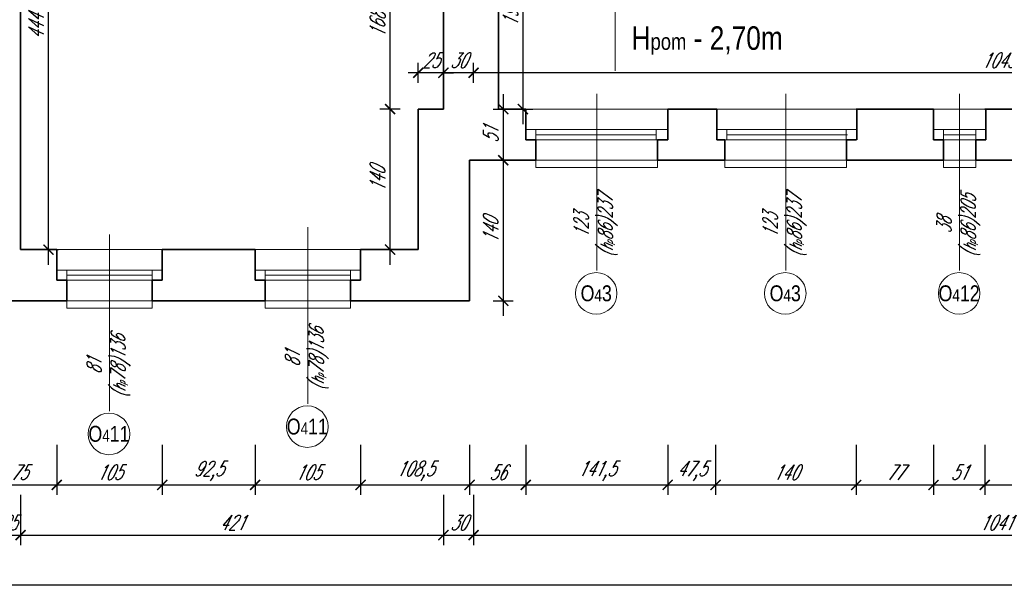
# Model space of a CAD drawing. Header units: millimetres. Extents: x 402 to 79005, y -7782 to 89952.
# Tile 73 of 256: x 25278 to 26259, y 16238 to 16811. Entities that reach past the tile are written whole.
import ezdxf

# ---------------------------------------------------------------- set-up
doc = ezdxf.new("R2010")
doc.units = ezdxf.units.MM
doc.header["$LTSCALE"] = 10
doc.linetypes.add('DASHED', pattern=[19.05, 12.7, -6.35])
doc.layers.get('0').update_dxf_attribs({"lineweight": 0})
doc.layers.get('Defpoints').update_dxf_attribs({"color": 253})
for name, color, linetype, lineweight in [('01 parter - ściany', 253, 'Continuous', 35), ('03-01_okna', 253, 'Continuous', 15), ('04-1_widok', 253, 'Continuous', 5), ('05-01_wymiary', 253, 'Continuous', 5), ('05-03_opis', 253, 'Continuous', 5)]:
    doc.layers.add(name, color=color, linetype=linetype, lineweight=lineweight)
doc.styles.add('ariel', font='ARIAL.TTF', dxfattribs={"width": 0.8})
doc.styles.add('ariel_wym', font='simplex.shx', dxfattribs={"width": 0.65, "oblique": 25})
doc.dimstyles.new('ariel 50', dxfattribs={"dimtxt": 15, "dimasz": 10, "dimexe": 10, "dimexo": 0, "dimgap": 5, "dimtad": 1, "dimdec": 1, "dimrnd": 0.5, "dimtxsty": 'ariel_wym', "dimblk": 'ARCHTICK', "dimcen": 2.5, "dimdle": 15, "dimazin": 0, "dimtfac": 1, "dimtdec": 1, "dimtix": 1, "dimtmove": 0, "dimatfit": 3, "dimldrblk": 'DOT', "dimfxl": 0, "dimarcsym": 0})
doc.dimstyles.new('ariel 50 wnętrze', dxfattribs={"dimtxt": 15, "dimasz": 10, "dimexe": 10, "dimexo": 0, "dimgap": 5, "dimtad": 1, "dimdec": 1, "dimrnd": 0.5, "dimtxsty": 'ariel_wym', "dimblk": 'ARCHTICK', "dimcen": 2.5, "dimdle": 15, "dimazin": 0, "dimtfac": 1, "dimtdec": 1, "dimtix": 1, "dimtmove": 0, "dimatfit": 3, "dimldrblk": 'DOT', "dimfxl": 0, "dimarcsym": 0})

# ---------------------------------------------------------------- blocks, each defined once
blk = doc.blocks.new('_ArchTick')
at = {"color": 0, "linetype": 'ByBlock', "const_width": 0.15}
blk.add_lwpolyline([(-0.5, -0.5), (0.5, 0.5)], dxfattribs=at)
blk = doc.blocks.new('*D3220')
at = {"layer": '05-01_wymiary', "color": 0, "lineweight": -2}
for p, q in [((25240.22, 16388), (25240.22, 16338)), ((25315.22, 16388), (25315.22, 16338)), ((25225.22, 16348), (25330.22, 16348))]:
    blk.add_line(p, q, dxfattribs=at)
at = {"layer": 'Defpoints', "color": 0, "lineweight": 0}
for p in [(25240.22, 16582.4), (25315.22, 16582.4), (25315.22, 16348)]:
    blk.add_point(p, dxfattribs=at)
at = {"layer": '05-01_wymiary', "color": 0, "lineweight": -2, "xscale": 10, "yscale": 10, "zscale": 10, "rotation": 180}
blk.add_blockref('_ArchTick', (25240.22, 16348), dxfattribs=at)
at = {"layer": '05-01_wymiary', "color": 0, "lineweight": -2, "xscale": 10, "yscale": 10, "zscale": 10}
blk.add_blockref('_ArchTick', (25315.22, 16348), dxfattribs=at)
at = {"layer": '05-01_wymiary', "color": 0, "insert": (25277.72, 16360.5), "char_height": 15, "attachment_point": 5, "style": 'ariel_wym'}
blk.add_mtext('75', dxfattribs=at)
blk = doc.blocks.new('_Dot')
at = {"color": 0, "linetype": 'ByBlock', "lineweight": -2}
blk.add_line((-0.5, 0), (-1, 0), dxfattribs=at)
at = {"color": 0, "linetype": 'ByBlock', "const_width": 0.5}
blk.add_lwpolyline([(-0.25, 0, 1), (0.25, 0, 1)], format="xyb", close=True, dxfattribs=at)
blk = doc.blocks.new('*D3221')
at = {"layer": '05-01_wymiary', "color": 0, "lineweight": -2}
for p, q in [((25315.22, 16388), (25315.22, 16338)), ((25420.22, 16388), (25420.22, 16338)), ((25300.22, 16348), (25435.22, 16348))]:
    blk.add_line(p, q, dxfattribs=at)
at = {"layer": 'Defpoints', "color": 0, "lineweight": 0}
for p in [(25315.22, 16582.4), (25420.22, 16582.4), (25420.22, 16348)]:
    blk.add_point(p, dxfattribs=at)
at = {"layer": '05-01_wymiary', "color": 0, "lineweight": -2, "xscale": 10, "yscale": 10, "zscale": 10, "rotation": 180}
blk.add_blockref('_ArchTick', (25315.22, 16348), dxfattribs=at)
at = {"layer": '05-01_wymiary', "color": 0, "lineweight": -2, "xscale": 10, "yscale": 10, "zscale": 10}
blk.add_blockref('_ArchTick', (25420.22, 16348), dxfattribs=at)
at = {"layer": '05-01_wymiary', "color": 0, "insert": (25367.72, 16360.5), "char_height": 15, "attachment_point": 5, "style": 'ariel_wym'}
blk.add_mtext('105', dxfattribs=at)
blk = doc.blocks.new('*D3222')
at = {"layer": '05-01_wymiary', "color": 0, "lineweight": -2}
for p, q in [((25420.22, 16388), (25420.22, 16338)), ((25512.72, 16388), (25512.72, 16338)), ((25405.22, 16348), (25527.72, 16348))]:
    blk.add_line(p, q, dxfattribs=at)
at = {"layer": 'Defpoints', "color": 0, "lineweight": 0}
for p in [(25420.22, 16582.4), (25512.72, 16582.4), (25512.72, 16348)]:
    blk.add_point(p, dxfattribs=at)
at = {"layer": '05-01_wymiary', "color": 0, "lineweight": -2, "xscale": 10, "yscale": 10, "zscale": 10, "rotation": 180}
blk.add_blockref('_ArchTick', (25420.22, 16348), dxfattribs=at)
at = {"layer": '05-01_wymiary', "color": 0, "lineweight": -2, "xscale": 10, "yscale": 10, "zscale": 10}
blk.add_blockref('_ArchTick', (25512.72, 16348), dxfattribs=at)
at = {"layer": '05-01_wymiary', "color": 0, "insert": (25466.47, 16361.93), "char_height": 15, "attachment_point": 5, "style": 'ariel_wym'}
blk.add_mtext('92,5', dxfattribs=at)
blk = doc.blocks.new('*D3223')
at = {"layer": '05-01_wymiary', "color": 0, "lineweight": -2}
for p, q in [((25512.72, 16388), (25512.72, 16338)), ((25617.72, 16388), (25617.72, 16338)), ((25497.72, 16348), (25632.72, 16348))]:
    blk.add_line(p, q, dxfattribs=at)
at = {"layer": 'Defpoints', "color": 0, "lineweight": 0}
for p in [(25512.72, 16582.4), (25617.72, 16582.4), (25617.72, 16348)]:
    blk.add_point(p, dxfattribs=at)
at = {"layer": '05-01_wymiary', "color": 0, "lineweight": -2, "xscale": 10, "yscale": 10, "zscale": 10, "rotation": 180}
blk.add_blockref('_ArchTick', (25512.72, 16348), dxfattribs=at)
at = {"layer": '05-01_wymiary', "color": 0, "lineweight": -2, "xscale": 10, "yscale": 10, "zscale": 10}
blk.add_blockref('_ArchTick', (25617.72, 16348), dxfattribs=at)
at = {"layer": '05-01_wymiary', "color": 0, "insert": (25565.22, 16360.5), "char_height": 15, "attachment_point": 5, "style": 'ariel_wym'}
blk.add_mtext('105', dxfattribs=at)
blk = doc.blocks.new('*D3224')
at = {"layer": '05-01_wymiary', "color": 0, "lineweight": -2}
for p, q in [((25617.72, 16388), (25617.72, 16338)), ((25726.23, 16388), (25726.23, 16338)), ((25602.72, 16348), (25741.23, 16348))]:
    blk.add_line(p, q, dxfattribs=at)
at = {"layer": 'Defpoints', "color": 0, "lineweight": 0}
for p in [(25617.72, 16582.4), (25726.23, 16531.4), (25726.23, 16348)]:
    blk.add_point(p, dxfattribs=at)
at = {"layer": '05-01_wymiary', "color": 0, "lineweight": -2, "xscale": 10, "yscale": 10, "zscale": 10, "rotation": 180}
blk.add_blockref('_ArchTick', (25617.72, 16348), dxfattribs=at)
at = {"layer": '05-01_wymiary', "color": 0, "lineweight": -2, "xscale": 10, "yscale": 10, "zscale": 10}
blk.add_blockref('_ArchTick', (25726.23, 16348), dxfattribs=at)
at = {"layer": '05-01_wymiary', "color": 0, "insert": (25671.97, 16361.93), "char_height": 15, "attachment_point": 5, "style": 'ariel_wym'}
blk.add_mtext('108,5', dxfattribs=at)
blk = doc.blocks.new('*D3225')
at = {"layer": '05-01_wymiary', "color": 0, "lineweight": -2}
for p, q in [((25726.23, 16388), (25726.23, 16338)), ((25782.23, 16388), (25782.23, 16338)), ((25711.23, 16348), (25797.23, 16348))]:
    blk.add_line(p, q, dxfattribs=at)
at = {"layer": 'Defpoints', "color": 0, "lineweight": 0}
for p in [(25782.23, 16722.4), (25726.23, 16531.4), (25782.23, 16348)]:
    blk.add_point(p, dxfattribs=at)
at = {"layer": '05-01_wymiary', "color": 0, "lineweight": -2, "xscale": 10, "yscale": 10, "zscale": 10, "rotation": 180}
blk.add_blockref('_ArchTick', (25726.23, 16348), dxfattribs=at)
at = {"layer": '05-01_wymiary', "color": 0, "lineweight": -2, "xscale": 10, "yscale": 10, "zscale": 10}
blk.add_blockref('_ArchTick', (25782.23, 16348), dxfattribs=at)
at = {"layer": '05-01_wymiary', "color": 0, "insert": (25754.23, 16360.5), "char_height": 15, "attachment_point": 5, "style": 'ariel_wym'}
blk.add_mtext('56', dxfattribs=at)
blk = doc.blocks.new('*D3226')
at = {"layer": '05-01_wymiary', "color": 0, "lineweight": -2}
for p, q in [((25782.23, 16388), (25782.23, 16338)), ((25923.53, 16388), (25923.53, 16338)), ((25767.23, 16348), (25938.53, 16348))]:
    blk.add_line(p, q, dxfattribs=at)
at = {"layer": 'Defpoints', "color": 0, "lineweight": 0}
for p in [(25782.23, 16722.4), (25923.53, 16722.4), (25923.53, 16348)]:
    blk.add_point(p, dxfattribs=at)
at = {"layer": '05-01_wymiary', "color": 0, "lineweight": -2, "xscale": 10, "yscale": 10, "zscale": 10, "rotation": 180}
blk.add_blockref('_ArchTick', (25782.23, 16348), dxfattribs=at)
at = {"layer": '05-01_wymiary', "color": 0, "lineweight": -2, "xscale": 10, "yscale": 10, "zscale": 10}
blk.add_blockref('_ArchTick', (25923.53, 16348), dxfattribs=at)
at = {"layer": '05-01_wymiary', "color": 0, "insert": (25852.88, 16361.93), "char_height": 15, "attachment_point": 5, "style": 'ariel_wym'}
blk.add_mtext('141,5', dxfattribs=at)
blk = doc.blocks.new('*D3227')
at = {"layer": '05-01_wymiary', "color": 0, "lineweight": -2}
for p, q in [((25923.53, 16388), (25923.53, 16338)), ((25971.23, 16388), (25971.23, 16338)), ((25908.53, 16348), (25986.23, 16348))]:
    blk.add_line(p, q, dxfattribs=at)
at = {"layer": 'Defpoints', "color": 0, "lineweight": 0}
for p in [(25923.53, 16722.4), (25971.23, 16722.4), (25971.23, 16348)]:
    blk.add_point(p, dxfattribs=at)
at = {"layer": '05-01_wymiary', "color": 0, "lineweight": -2, "xscale": 10, "yscale": 10, "zscale": 10, "rotation": 180}
blk.add_blockref('_ArchTick', (25923.53, 16348), dxfattribs=at)
at = {"layer": '05-01_wymiary', "color": 0, "lineweight": -2, "xscale": 10, "yscale": 10, "zscale": 10}
blk.add_blockref('_ArchTick', (25971.23, 16348), dxfattribs=at)
at = {"layer": '05-01_wymiary', "color": 0, "insert": (25947.38, 16361.93), "char_height": 15, "attachment_point": 5, "style": 'ariel_wym'}
blk.add_mtext('47,5', dxfattribs=at)
blk = doc.blocks.new('*D3228')
at = {"layer": '05-01_wymiary', "color": 0, "lineweight": -2}
for p, q in [((25971.23, 16388), (25971.23, 16338)), ((26111.23, 16388), (26111.23, 16338)), ((25956.23, 16348), (26126.23, 16348))]:
    blk.add_line(p, q, dxfattribs=at)
at = {"layer": 'Defpoints', "color": 0, "lineweight": 0}
for p in [(25971.23, 16722.4), (26111.23, 16722.4), (26111.23, 16348)]:
    blk.add_point(p, dxfattribs=at)
at = {"layer": '05-01_wymiary', "color": 0, "lineweight": -2, "xscale": 10, "yscale": 10, "zscale": 10, "rotation": 180}
blk.add_blockref('_ArchTick', (25971.23, 16348), dxfattribs=at)
at = {"layer": '05-01_wymiary', "color": 0, "lineweight": -2, "xscale": 10, "yscale": 10, "zscale": 10}
blk.add_blockref('_ArchTick', (26111.23, 16348), dxfattribs=at)
at = {"layer": '05-01_wymiary', "color": 0, "insert": (26041.23, 16360.5), "char_height": 15, "attachment_point": 5, "style": 'ariel_wym'}
blk.add_mtext('140', dxfattribs=at)
blk = doc.blocks.new('*D3229')
at = {"layer": '05-01_wymiary', "color": 0, "lineweight": -2}
for p, q in [((26111.23, 16388), (26111.23, 16338)), ((26188.23, 16388), (26188.23, 16338)), ((26096.23, 16348), (26203.23, 16348))]:
    blk.add_line(p, q, dxfattribs=at)
at = {"layer": 'Defpoints', "color": 0, "lineweight": 0}
for p in [(26111.23, 16722.4), (26188.23, 16722.4), (26188.23, 16348)]:
    blk.add_point(p, dxfattribs=at)
at = {"layer": '05-01_wymiary', "color": 0, "lineweight": -2, "xscale": 10, "yscale": 10, "zscale": 10, "rotation": 180}
blk.add_blockref('_ArchTick', (26111.23, 16348), dxfattribs=at)
at = {"layer": '05-01_wymiary', "color": 0, "lineweight": -2, "xscale": 10, "yscale": 10, "zscale": 10}
blk.add_blockref('_ArchTick', (26188.23, 16348), dxfattribs=at)
at = {"layer": '05-01_wymiary', "color": 0, "insert": (26149.73, 16360.5), "char_height": 15, "attachment_point": 5, "style": 'ariel_wym'}
blk.add_mtext('77', dxfattribs=at)
blk = doc.blocks.new('*D3230')
at = {"layer": '05-01_wymiary', "color": 0, "lineweight": -2}
for p, q in [((26188.23, 16388), (26188.23, 16338)), ((26239.23, 16388), (26239.23, 16338)), ((26173.23, 16348), (26254.23, 16348))]:
    blk.add_line(p, q, dxfattribs=at)
at = {"layer": 'Defpoints', "color": 0, "lineweight": 0}
for p in [(26188.23, 16722.4), (26239.23, 16722.4), (26239.23, 16348)]:
    blk.add_point(p, dxfattribs=at)
at = {"layer": '05-01_wymiary', "color": 0, "lineweight": -2, "xscale": 10, "yscale": 10, "zscale": 10, "rotation": 180}
blk.add_blockref('_ArchTick', (26188.23, 16348), dxfattribs=at)
at = {"layer": '05-01_wymiary', "color": 0, "lineweight": -2, "xscale": 10, "yscale": 10, "zscale": 10}
blk.add_blockref('_ArchTick', (26239.23, 16348), dxfattribs=at)
at = {"layer": '05-01_wymiary', "color": 0, "insert": (26213.73, 16360.5), "char_height": 15, "attachment_point": 5, "style": 'ariel_wym'}
blk.add_mtext('51', dxfattribs=at)
blk = doc.blocks.new('*D3231')
at = {"layer": '05-01_wymiary', "color": 0, "lineweight": -2}
for p, q in [((26239.23, 16388), (26239.23, 16338)), ((26316.23, 16388), (26316.23, 16338)), ((26224.23, 16348), (26331.23, 16348))]:
    blk.add_line(p, q, dxfattribs=at)
at = {"layer": 'Defpoints', "color": 0, "lineweight": 0}
for p in [(26239.23, 16722.4), (26316.23, 16722.4), (26316.23, 16348)]:
    blk.add_point(p, dxfattribs=at)
at = {"layer": '05-01_wymiary', "color": 0, "lineweight": -2, "xscale": 10, "yscale": 10, "zscale": 10, "rotation": 180}
blk.add_blockref('_ArchTick', (26239.23, 16348), dxfattribs=at)
at = {"layer": '05-01_wymiary', "color": 0, "lineweight": -2, "xscale": 10, "yscale": 10, "zscale": 10}
blk.add_blockref('_ArchTick', (26316.23, 16348), dxfattribs=at)
at = {"layer": '05-01_wymiary', "color": 0, "insert": (26277.73, 16360.5), "char_height": 15, "attachment_point": 5, "style": 'ariel_wym'}
blk.add_mtext('77', dxfattribs=at)
blk = doc.blocks.new('*D3249')
at = {"layer": '05-01_wymiary', "color": 0, "lineweight": -2}
for p, q in [((25254.23, 16338), (25254.23, 16288)), ((25279.23, 16338), (25279.23, 16288)), ((25254.23, 16298), (25244.23, 16298)), ((25254.23, 16298), (25279.23, 16298)), ((25279.23, 16298), (25289.23, 16298))]:
    blk.add_line(p, q, dxfattribs=at)
at = {"layer": 'Defpoints', "color": 0, "lineweight": 0}
for p in [(25254.23, 16582.4), (25279.23, 16582.4), (25279.23, 16298)]:
    blk.add_point(p, dxfattribs=at)
at = {"layer": '05-01_wymiary', "color": 0, "lineweight": -2, "xscale": 10, "yscale": 10, "zscale": 10}
blk.add_blockref('_ArchTick', (25254.23, 16298), dxfattribs=at)
at = {"layer": '05-01_wymiary', "color": 0, "lineweight": -2, "xscale": 10, "yscale": 10, "zscale": 10, "rotation": 180}
blk.add_blockref('_ArchTick', (25279.23, 16298), dxfattribs=at)
at = {"layer": '05-01_wymiary', "color": 0, "insert": (25266.73, 16310.5), "char_height": 15, "attachment_point": 5, "style": 'ariel_wym'}
blk.add_mtext('25', dxfattribs=at)
blk = doc.blocks.new('*D3250')
at = {"layer": '05-01_wymiary', "color": 0, "lineweight": -2}
for p, q in [((25279.23, 16338), (25279.23, 16288)), ((25700.23, 16338), (25700.23, 16288)), ((25264.23, 16298), (25715.23, 16298))]:
    blk.add_line(p, q, dxfattribs=at)
at = {"layer": 'Defpoints', "color": 0, "lineweight": 0}
for p in [(25700.23, 16722.4), (25279.23, 16582.4), (25700.23, 16298)]:
    blk.add_point(p, dxfattribs=at)
at = {"layer": '05-01_wymiary', "color": 0, "lineweight": -2, "xscale": 10, "yscale": 10, "zscale": 10, "rotation": 180}
blk.add_blockref('_ArchTick', (25279.23, 16298), dxfattribs=at)
at = {"layer": '05-01_wymiary', "color": 0, "lineweight": -2, "xscale": 10, "yscale": 10, "zscale": 10}
blk.add_blockref('_ArchTick', (25700.23, 16298), dxfattribs=at)
at = {"layer": '05-01_wymiary', "color": 0, "insert": (25489.73, 16310.5), "char_height": 15, "attachment_point": 5, "style": 'ariel_wym'}
blk.add_mtext('421', dxfattribs=at)
blk = doc.blocks.new('*D3251')
at = {"layer": '05-01_wymiary', "color": 0, "lineweight": -2}
for p, q in [((25700.23, 16338), (25700.23, 16288)), ((25730.23, 16338), (25730.23, 16288)), ((25685.23, 16298), (25745.23, 16298))]:
    blk.add_line(p, q, dxfattribs=at)
at = {"layer": 'Defpoints', "color": 0, "lineweight": 0}
for p in [(25700.23, 16722.4), (25730.23, 16722.4), (25730.23, 16298)]:
    blk.add_point(p, dxfattribs=at)
at = {"layer": '05-01_wymiary', "color": 0, "lineweight": -2, "xscale": 10, "yscale": 10, "zscale": 10, "rotation": 180}
blk.add_blockref('_ArchTick', (25700.23, 16298), dxfattribs=at)
at = {"layer": '05-01_wymiary', "color": 0, "lineweight": -2, "xscale": 10, "yscale": 10, "zscale": 10}
blk.add_blockref('_ArchTick', (25730.23, 16298), dxfattribs=at)
at = {"layer": '05-01_wymiary', "color": 0, "insert": (25715.23, 16310.5), "char_height": 15, "attachment_point": 5, "style": 'ariel_wym'}
blk.add_mtext('30', dxfattribs=at)
blk = doc.blocks.new('*D3252')
at = {"layer": '05-01_wymiary', "color": 0, "lineweight": -2}
for p, q in [((25730.23, 16338), (25730.23, 16288)), ((26771.23, 16338), (26771.23, 16288)), ((25715.23, 16298), (26786.23, 16298))]:
    blk.add_line(p, q, dxfattribs=at)
at = {"layer": 'Defpoints', "color": 0, "lineweight": 0}
for p in [(25730.23, 16722.4), (26771.23, 16671.4), (26771.23, 16298)]:
    blk.add_point(p, dxfattribs=at)
at = {"layer": '05-01_wymiary', "color": 0, "lineweight": -2, "xscale": 10, "yscale": 10, "zscale": 10, "rotation": 180}
blk.add_blockref('_ArchTick', (25730.23, 16298), dxfattribs=at)
at = {"layer": '05-01_wymiary', "color": 0, "lineweight": -2, "xscale": 10, "yscale": 10, "zscale": 10}
blk.add_blockref('_ArchTick', (26771.23, 16298), dxfattribs=at)
at = {"layer": '05-01_wymiary', "color": 0, "insert": (26250.73, 16310.5), "char_height": 15, "attachment_point": 5, "style": 'ariel_wym'}
blk.add_mtext('1041', dxfattribs=at)
blk = doc.blocks.new('*D3253')
at = {"layer": '05-01_wymiary', "color": 0, "lineweight": -2}
for p, q in [((22924.67, 16288), (22924.67, 16238)), ((26771.23, 16288), (26771.23, 16238)), ((26786.23, 16248), (22909.67, 16248))]:
    blk.add_line(p, q, dxfattribs=at)
at = {"layer": 'Defpoints', "color": 0, "lineweight": 0}
for p in [(22924.67, 16671.4), (26771.23, 16671.4), (22924.67, 16248)]:
    blk.add_point(p, dxfattribs=at)
at = {"layer": '05-01_wymiary', "color": 0, "lineweight": -2, "xscale": 10, "yscale": 10, "zscale": 10, "rotation": 180}
blk.add_blockref('_ArchTick', (22924.67, 16248), dxfattribs=at)
at = {"layer": '05-01_wymiary', "color": 0, "lineweight": -2, "xscale": 10, "yscale": 10, "zscale": 10}
blk.add_blockref('_ArchTick', (26771.23, 16248), dxfattribs=at)
at = {"layer": '05-01_wymiary', "color": 0, "insert": (24847.95, 16261.93), "char_height": 15, "attachment_point": 5, "style": 'ariel_wym'}
blk.add_mtext('3846,5', dxfattribs=at)
blk = doc.blocks.new('*D2840')
at = {"layer": '05-01_wymiary', "color": 0, "lineweight": -2}
for p, q in [((25730.23, 16748.6), (25730.23, 16768.6)), ((26775.23, 16748.6), (26775.23, 16768.6)), ((26790.23, 16758.6), (25715.23, 16758.6))]:
    blk.add_line(p, q, dxfattribs=at)
at = {"layer": 'Defpoints', "color": 0, "lineweight": 0}
for p in [(25730.23, 16758.6), (26775.23, 16735.4), (25730.23, 16722.4)]:
    blk.add_point(p, dxfattribs=at)
at = {"layer": '05-01_wymiary', "color": 0, "lineweight": -2, "xscale": 10, "yscale": 10, "zscale": 10, "rotation": 180}
blk.add_blockref('_ArchTick', (25730.23, 16758.6), dxfattribs=at)
at = {"layer": '05-01_wymiary', "color": 0, "lineweight": -2, "xscale": 10, "yscale": 10, "zscale": 10}
blk.add_blockref('_ArchTick', (26775.23, 16758.6), dxfattribs=at)
at = {"layer": '05-01_wymiary', "color": 0, "insert": (26252.73, 16771.1), "char_height": 15, "attachment_point": 5, "style": 'ariel_wym'}
blk.add_mtext('1045', dxfattribs=at)
blk = doc.blocks.new('*D2841')
at = {"layer": '05-01_wymiary', "color": 0, "lineweight": -2}
for p, q in [((25700.23, 16748.6), (25700.23, 16768.6)), ((25730.23, 16748.6), (25730.23, 16768.6)), ((25745.23, 16758.6), (25685.23, 16758.6))]:
    blk.add_line(p, q, dxfattribs=at)
at = {"layer": 'Defpoints', "color": 0, "lineweight": 0}
for p in [(25700.23, 16758.6), (25700.23, 16722.4), (25730.23, 16722.4)]:
    blk.add_point(p, dxfattribs=at)
at = {"layer": '05-01_wymiary', "color": 0, "lineweight": -2, "xscale": 10, "yscale": 10, "zscale": 10, "rotation": 180}
blk.add_blockref('_ArchTick', (25700.23, 16758.6), dxfattribs=at)
at = {"layer": '05-01_wymiary', "color": 0, "lineweight": -2, "xscale": 10, "yscale": 10, "zscale": 10}
blk.add_blockref('_ArchTick', (25730.23, 16758.6), dxfattribs=at)
at = {"layer": '05-01_wymiary', "color": 0, "insert": (25715.23, 16771.1), "char_height": 15, "attachment_point": 5, "style": 'ariel_wym'}
blk.add_mtext('30', dxfattribs=at)
blk = doc.blocks.new('*D2842')
at = {"layer": '05-01_wymiary', "color": 0, "lineweight": -2}
for p, q in [((25675.23, 16748.6), (25675.23, 16768.6)), ((25700.23, 16748.6), (25700.23, 16768.6)), ((25675.23, 16758.6), (25665.23, 16758.6)), ((25700.23, 16758.6), (25675.23, 16758.6)), ((25700.23, 16758.6), (25710.23, 16758.6))]:
    blk.add_line(p, q, dxfattribs=at)
at = {"layer": 'Defpoints', "color": 0, "lineweight": 0}
for p in [(25675.23, 16758.6), (25675.23, 16722.4), (25700.23, 16722.4)]:
    blk.add_point(p, dxfattribs=at)
at = {"layer": '05-01_wymiary', "color": 0, "lineweight": -2, "xscale": 10, "yscale": 10, "zscale": 10}
blk.add_blockref('_ArchTick', (25675.23, 16758.6), dxfattribs=at)
at = {"layer": '05-01_wymiary', "color": 0, "lineweight": -2, "xscale": 10, "yscale": 10, "zscale": 10, "rotation": 180}
blk.add_blockref('_ArchTick', (25700.23, 16758.6), dxfattribs=at)
at = {"layer": '05-01_wymiary', "color": 0, "insert": (25687.73, 16771.1), "char_height": 15, "attachment_point": 5, "style": 'ariel_wym'}
blk.add_mtext('25', dxfattribs=at)
blk = doc.blocks.new('*D2882')
at = {"layer": '05-01_wymiary', "color": 0, "lineweight": -2}
for p, q in [((25779.37, 16927.4), (25779.37, 16707.4)), ((25769.37, 16912.4), (25789.37, 16912.4)), ((25769.37, 16722.4), (25789.37, 16722.4))]:
    blk.add_line(p, q, dxfattribs=at)
at = {"layer": 'Defpoints', "color": 0, "lineweight": 0}
for p in [(25749.8, 16912.4), (25724.8, 16722.4), (25779.37, 16722.4)]:
    blk.add_point(p, dxfattribs=at)
at = {"layer": '05-01_wymiary', "color": 0, "lineweight": -2, "xscale": 10, "yscale": 10, "zscale": 10}
for p, rotation in [((25779.37, 16912.4), 90), ((25779.37, 16722.4), 270)]:
    blk.add_blockref('_ArchTick', p, dxfattribs=dict(at, rotation=rotation))
at = {"layer": '05-01_wymiary', "color": 0, "insert": (25766.87, 16817.4), "char_height": 15, "attachment_point": 5, "rotation": 90, "style": 'ariel_wym'}
blk.add_mtext('190', dxfattribs=at)
blk = doc.blocks.new('*D2883')
at = {"layer": '05-01_wymiary', "color": 0, "lineweight": -2}
for p, q in [((25647.08, 16567.4), (25647.08, 16737.4)), ((25657.08, 16722.4), (25637.08, 16722.4)), ((25657.08, 16582.4), (25637.08, 16582.4))]:
    blk.add_line(p, q, dxfattribs=at)
at = {"layer": 'Defpoints', "color": 0, "lineweight": 0}
for p in [(25647.08, 16722.4), (25675.23, 16722.4), (25675.23, 16582.4)]:
    blk.add_point(p, dxfattribs=at)
at = {"layer": '05-01_wymiary', "color": 0, "lineweight": -2, "xscale": 10, "yscale": 10, "zscale": 10}
for p, rotation in [((25647.08, 16722.4), 90), ((25647.08, 16582.4), 270)]:
    blk.add_blockref('_ArchTick', p, dxfattribs=dict(at, rotation=rotation))
at = {"layer": '05-01_wymiary', "color": 0, "insert": (25634.58, 16652.4), "char_height": 15, "attachment_point": 5, "rotation": 90, "style": 'ariel_wym'}
blk.add_mtext('140', dxfattribs=at)
blk = doc.blocks.new('*D2884')
at = {"layer": '05-01_wymiary', "color": 0, "lineweight": -2}
for p, q in [((25647.08, 16707.4), (25647.08, 16905.4)), ((25657.08, 16890.4), (25637.08, 16890.4)), ((25657.08, 16722.4), (25637.08, 16722.4))]:
    blk.add_line(p, q, dxfattribs=at)
at = {"layer": 'Defpoints', "color": 0, "lineweight": 0}
for p in [(25647.08, 16890.4), (25700.23, 16890.4), (25675.23, 16722.4)]:
    blk.add_point(p, dxfattribs=at)
at = {"layer": '05-01_wymiary', "color": 0, "lineweight": -2, "xscale": 10, "yscale": 10, "zscale": 10}
for p, rotation in [((25647.08, 16890.4), 90), ((25647.08, 16722.4), 270)]:
    blk.add_blockref('_ArchTick', p, dxfattribs=dict(at, rotation=rotation))
at = {"layer": '05-01_wymiary', "color": 0, "insert": (25634.58, 16806.4), "char_height": 15, "attachment_point": 5, "rotation": 90, "style": 'ariel_wym'}
blk.add_mtext('168', dxfattribs=at)
blk = doc.blocks.new('*D2902')
at = {"layer": '05-01_wymiary', "color": 0, "lineweight": -2}
for p, q in [((25306.94, 16567.4), (25306.94, 17041.4)), ((25296.94, 17026.4), (25316.94, 17026.4)), ((25296.94, 16582.4), (25316.94, 16582.4))]:
    blk.add_line(p, q, dxfattribs=at)
at = {"layer": 'Defpoints', "color": 0, "lineweight": 0}
for p in [(25279.42, 17026.4), (25306.94, 17026.4), (25279.23, 16582.4)]:
    blk.add_point(p, dxfattribs=at)
at = {"layer": '05-01_wymiary', "color": 0, "lineweight": -2, "xscale": 10, "yscale": 10, "zscale": 10}
for p, rotation in [((25306.94, 17026.4), 90), ((25306.94, 16582.4), 270)]:
    blk.add_blockref('_ArchTick', p, dxfattribs=dict(at, rotation=rotation))
at = {"layer": '05-01_wymiary', "color": 0, "insert": (25294.44, 16804.4), "char_height": 15, "attachment_point": 5, "rotation": 90, "style": 'ariel_wym'}
blk.add_mtext('444', dxfattribs=at)
blk = doc.blocks.new('*D2968')
at = {"layer": '05-01_wymiary', "color": 0, "lineweight": -2}
for p, q in [((25759.8, 16737.4), (25759.8, 16656.4)), ((25749.8, 16722.4), (25769.8, 16722.4)), ((25749.8, 16671.4), (25769.8, 16671.4))]:
    blk.add_line(p, q, dxfattribs=at)
at = {"layer": 'Defpoints', "color": 0, "lineweight": 0}
for p in [(25730.23, 16722.4), (25726.23, 16671.4), (25759.8, 16671.4)]:
    blk.add_point(p, dxfattribs=at)
at = {"layer": '05-01_wymiary', "color": 0, "lineweight": -2, "xscale": 10, "yscale": 10, "zscale": 10}
for p, rotation in [((25759.8, 16722.4), 90), ((25759.8, 16671.4), 270)]:
    blk.add_blockref('_ArchTick', p, dxfattribs=dict(at, rotation=rotation))
at = {"layer": '05-01_wymiary', "color": 0, "insert": (25747.3, 16696.9), "char_height": 15, "attachment_point": 5, "rotation": 90, "style": 'ariel_wym'}
blk.add_mtext('51', dxfattribs=at)
blk = doc.blocks.new('*D2969')
at = {"layer": '05-01_wymiary', "color": 0, "lineweight": -2}
for p, q in [((25759.8, 16686.4), (25759.8, 16516.4)), ((25749.8, 16671.4), (25769.8, 16671.4)), ((25749.8, 16531.4), (25769.8, 16531.4))]:
    blk.add_line(p, q, dxfattribs=at)
at = {"layer": 'Defpoints', "color": 0, "lineweight": 0}
for p in [(25726.23, 16671.4), (25726.23, 16531.4), (25759.8, 16531.4)]:
    blk.add_point(p, dxfattribs=at)
at = {"layer": '05-01_wymiary', "color": 0, "lineweight": -2, "xscale": 10, "yscale": 10, "zscale": 10}
for p, rotation in [((25759.8, 16671.4), 90), ((25759.8, 16531.4), 270)]:
    blk.add_blockref('_ArchTick', p, dxfattribs=dict(at, rotation=rotation))
at = {"layer": '05-01_wymiary', "color": 0, "insert": (25747.3, 16601.4), "char_height": 15, "attachment_point": 5, "rotation": 90, "style": 'ariel_wym'}
blk.add_mtext('140', dxfattribs=at)

msp = doc.modelspace()

# ---------------------------------------------------------------- linework, layer by layer
at = {"layer": '01 parter - ściany'}
for p, q in [((25279.226, 17026.403), (25279.226, 16582.403)), ((25755.226, 16912.403), (25755.226, 16722.403)), ((25700.226, 16890.403), (25700.226, 16722.403)), ((25675.226, 16722.403), (25675.226, 16582.403)), ((25700.226, 16722.403), (25675.226, 16722.403)), ((25782.226, 16722.403), (25755.226, 16722.403)), ((25782.226, 16722.403), (25782.226, 16691.903)), ((25972.526, 16722.403), (25923.526, 16722.403)), ((25972.526, 16722.403), (25972.526, 16691.903)), ((26188.226, 16722.403), (26111.226, 16722.403)), ((26111.726, 16722.403), (26111.726, 16691.903)), ((26188.226, 16722.403), (26188.226, 16691.903)), ((26316.226, 16722.403), (26239.226, 16722.403)), ((26240.226, 16722.403), (26240.226, 16691.903)), ((25726.226, 16671.403), (25782.226, 16671.403)), ((25726.226, 16671.403), (25726.226, 16531.403)), ((25923.526, 16671.403), (25972.526, 16671.403)), ((26111.226, 16671.403), (26188.226, 16671.403)), ((26239.226, 16671.403), (26316.226, 16671.403)), ((25279.226, 16582.403), (25315.223, 16582.403)), ((25315.223, 16582.403), (25315.223, 16551.903)), ((25420.223, 16582.403), (25512.723, 16582.403)), ((25420.223, 16582.403), (25420.223, 16551.903)), ((25512.723, 16582.403), (25512.723, 16551.903)), ((25617.723, 16582.403), (25675.226, 16582.403)), ((25617.723, 16582.403), (25617.723, 16551.903)), ((25315.223, 16551.903), (25325.223, 16551.903)), ((25325.223, 16551.903), (25325.223, 16531.403)), ((25420.223, 16551.903), (25410.223, 16551.903)), ((25410.223, 16551.903), (25410.223, 16531.403)), ((25512.723, 16551.903), (25522.723, 16551.903)), ((25522.723, 16551.903), (25522.723, 16531.403)), ((25617.723, 16551.903), (25607.723, 16551.903)), ((25607.723, 16551.903), (25607.723, 16531.403)), ((25230.223, 16531.403), (25325.223, 16531.403)), ((25410.223, 16531.403), (25522.723, 16531.403)), ((25607.723, 16531.403), (25726.226, 16531.403))]:
    msp.add_line(p, q, dxfattribs=at)
for points in [[(25923.526, 16671.403), (25913.526, 16671.403), (25913.526, 16691.903), (25923.526, 16691.903), (25923.526, 16722.403)], [(25782.226, 16671.403), (25792.226, 16671.403), (25792.226, 16691.903), (25782.226, 16691.903)], [(25972.526, 16671.403), (25980.426, 16671.403), (25980.426, 16691.903), (25972.526, 16691.903)], [(26111.226, 16671.403), (26101.726, 16671.403), (26101.726, 16691.903), (26111.226, 16691.903)], [(26188.226, 16671.403), (26198.226, 16671.403), (26198.226, 16691.903), (26188.226, 16691.903)], [(26239.226, 16671.403), (26230.226, 16671.403), (26230.226, 16691.903), (26240.226, 16691.903)]]:
    msp.add_lwpolyline(points, dxfattribs=at)
at = {"layer": '03-01_okna', "linetype": 'Continuous', "lineweight": 0}
for p, q in [((25782.226, 16701.903), (25923.526, 16701.903)), ((25792.226, 16691.903), (25792.226, 16701.903)), ((25792.226, 16696.903), (25912.226, 16696.903)), ((25912.226, 16691.903), (25912.226, 16701.903)), ((25972.526, 16701.903), (26111.726, 16701.903)), ((25982.526, 16691.903), (25982.526, 16701.903)), ((25982.526, 16696.903), (26102.526, 16696.903)), ((26101.226, 16691.903), (26101.226, 16701.903)), ((26188.226, 16701.903), (26240.226, 16701.903)), ((26198.226, 16691.903), (26198.226, 16701.903)), ((26198.226, 16696.903), (26230.226, 16696.903)), ((26230.226, 16691.903), (26230.226, 16701.903)), ((25782.226, 16691.903), (25923.526, 16691.903)), ((25782.226, 16691.903), (25792.226, 16691.903)), ((25922.226, 16691.903), (25912.226, 16691.903)), ((25972.526, 16691.903), (26111.726, 16691.903)), ((25972.526, 16691.903), (25982.526, 16691.903)), ((26111.226, 16691.903), (26101.226, 16691.903)), ((26188.226, 16691.903), (26240.226, 16691.903)), ((26188.226, 16691.903), (26198.226, 16691.903)), ((26240.226, 16691.903), (26230.226, 16691.903)), ((25617.723, 16582.403), (25512.723, 16582.403)), ((25315.223, 16561.903), (25420.223, 16561.903)), ((25325.223, 16561.903), (25325.223, 16551.903)), ((25410.223, 16561.903), (25410.223, 16551.903)), ((25512.723, 16561.903), (25617.723, 16561.903)), ((25522.723, 16561.903), (25522.723, 16551.903)), ((25607.723, 16561.903), (25607.723, 16551.903)), ((25315.223, 16551.903), (25412.723, 16551.903)), ((25315.223, 16551.903), (25420.223, 16551.903)), ((25325.223, 16556.903), (25410.223, 16556.903)), ((25512.723, 16551.903), (25610.223, 16551.903)), ((25512.723, 16551.903), (25617.723, 16551.903)), ((25522.723, 16556.903), (25607.723, 16556.903))]:
    msp.add_line(p, q, dxfattribs=at)
at = {"layer": '03-01_okna', "linetype": 'DASHED'}
for p, q in [((25792.226, 16671.403), (25913.526, 16671.403)), ((25980.426, 16671.403), (26101.726, 16671.403)), ((26198.226, 16671.403), (26230.226, 16671.403)), ((25325.223, 16531.403), (25410.223, 16531.403)), ((25522.723, 16531.403), (25607.723, 16531.403))]:
    msp.add_line(p, q, dxfattribs=at)
at = {"layer": '03-01_okna', "linetype": 'Continuous', "lineweight": 0}
for points in [[(25792.226, 16671.403), (25792.226, 16664.137), (25913.526, 16664.137), (25913.526, 16671.403)], [(25980.426, 16671.403), (25980.426, 16664.137), (26101.726, 16664.137), (26101.726, 16671.403)], [(26198.226, 16671.403), (26198.226, 16664.137), (26230.226, 16664.137), (26230.226, 16671.403)], [(25325.223, 16531.403), (25325.223, 16524.137), (25410.223, 16524.137), (25410.223, 16531.403)], [(25522.723, 16531.403), (25522.723, 16524.137), (25607.723, 16524.137), (25607.723, 16531.403)]]:
    msp.add_lwpolyline(points, dxfattribs=at)
at = {"layer": '04-1_widok'}
for p, q in [((25782.226, 16722.403), (25923.526, 16722.403)), ((25971.226, 16722.403), (26111.226, 16722.403)), ((26188.226, 16722.403), (26240.226, 16722.403)), ((25420.223, 16582.403), (25315.223, 16582.403))]:
    msp.add_line(p, q, dxfattribs=at)
at = {"layer": '05-03_opis'}
msp.add_line((25871.138, 16970.629), (25871.138, 16760.463), dxfattribs=at)
at = {"layer": '05-03_opis', "lineweight": 0}
for p, q in [((25852.876, 16737.473), (25852.876, 16561.456)), ((26041.076, 16737.473), (26041.076, 16561.456)), ((26214.226, 16737.473), (26214.226, 16561.456)), ((25565.223, 16604.74), (25565.223, 16428.722)), ((25367.723, 16597.473), (25367.723, 16421.456))]:
    msp.add_line(p, q, dxfattribs=at)
for centre in [(25852.376, 16538.767), (26040.576, 16538.767), (26213.726, 16538.767), (25564.723, 16406.033), (25367.223, 16398.767)]:
    msp.add_circle(centre, 20.689, dxfattribs=at)

# ---------------------------------------------------------------- texts
at = {"layer": '05-03_opis', "insert": (25880.294, 16790.672), "char_height": 23.4234, "width": 322.789, "attachment_point": 4, "style": 'ariel'}
msp.add_mtext('{\\fArial|b0|i0|c238|p34; H\\H0.7x;pom\\H1.429x; - 2,70m}', dxfattribs=at)
at = {"layer": '05-03_opis', "lineweight": 0, "char_height": 14.4, "width": 62.66128, "attachment_point": 5, "rotation": 90, "style": 'ariel_wym'}
for s, insert in [('123\\P({\\H0.8333x;h\\H0.6x;p}86)237', (25851.805, 16606.338)), ('123\\P({\\H0.8333x;h\\H0.6x;p}86)237', (26040.005, 16606.338)), ('38\\P({\\H0.8333x;h\\H0.6x;p}86)205', (26213.155, 16606.338)), ('81\\P({\\H0.8333x;h\\H0.6x;p}78)136', (25564.152, 16473.605)), ('81\\P({\\H0.8333x;h\\H0.6x;p}78)136', (25366.652, 16466.338))]:
    msp.add_mtext(s, dxfattribs=dict(at, insert=insert))
at = {"layer": '05-03_opis', "lineweight": 0, "char_height": 15.84, "width": 75.19353, "attachment_point": 5, "style": 'ariel'}
for s, insert in [('O{\\H0.7576x;4}3', (25852.376, 16538.767)), ('O{\\H0.7576x;4}3', (26040.576, 16538.767)), ('O{\\H0.7576x;4}12', (26213.726, 16538.767)), ('O{\\H0.7576x;4}11', (25564.723, 16406.033)), ('O{\\H0.7576x;4}11', (25367.223, 16398.767))]:
    msp.add_mtext(s, dxfattribs=dict(at, insert=insert))

# ---------------------------------------------------------------- dimensions: what is measured, and where the dimension line sits
at = {"layer": '05-01_wymiary'}
for base, p1, p2, picture, middle in [((25306.943, 17026.403), (25279.226, 16582.403), (25279.422, 17026.403), '*D2902', (25294.443, 16804.403)), ((25647.076, 16890.403), (25675.226, 16722.403), (25700.226, 16890.403), '*D2884', (25634.576, 16806.403)), ((25647.076, 16722.403), (25675.226, 16582.403), (25675.226, 16722.403), '*D2883', (25634.576, 16652.403))]:
    dim = msp.add_linear_dim(base=base, p1=p1, p2=p2, angle=90, dimstyle='ariel 50 wnętrze', dxfattribs=at)
    dim.commit()
    dim.dimension.update_dxf_attribs({"geometry": picture, "text_midpoint": middle})
for base, p1, p2, picture, middle in [((25779.371, 16722.403), (25749.798, 16912.403), (25724.798, 16722.403), '*D2882', (25766.871, 16817.403)), ((25759.798, 16671.403), (25730.226, 16722.403), (25726.226, 16671.403), '*D2968', (25747.298, 16696.903)), ((25759.798, 16531.403), (25726.226, 16671.403), (25726.226, 16531.403), '*D2969', (25747.298, 16601.403))]:
    dim = msp.add_linear_dim(base=base, p1=p1, p2=p2, angle=90, dimstyle='ariel 50 wnętrze', override={"dimtmove": 1}, dxfattribs=at)
    dim.commit()
    dim.dimension.update_dxf_attribs({"geometry": picture, "text_midpoint": middle})
for base, p1, p2, picture, middle in [((25675.226, 16758.596), (25700.226, 16722.403), (25675.226, 16722.403), '*D2842', (25687.726, 16771.096)), ((25700.226, 16758.596), (25730.226, 16722.403), (25700.226, 16722.403), '*D2841', (25715.226, 16771.096)), ((25730.226, 16758.596), (26775.226, 16735.403), (25730.226, 16722.403), '*D2840', (26252.726, 16771.096))]:
    dim = msp.add_linear_dim(base=base, p1=p1, p2=p2, dimstyle='ariel 50 wnętrze', override={"dimtmove": 1}, dxfattribs=at)
    dim.commit()
    dim.dimension.update_dxf_attribs({"geometry": picture, "text_midpoint": middle})
for base, p1, p2, picture, middle in [((25700.226, 16297.999), (25279.226, 16582.403), (25700.226, 16722.403), '*D3250', (25489.726, 16310.499)), ((25730.226, 16297.999), (25700.226, 16722.403), (25730.226, 16722.403), '*D3251', (25715.226, 16310.499)), ((25782.226, 16347.999), (25726.226, 16531.403), (25782.226, 16722.403), '*D3225', (25754.226, 16360.499)), ((26771.226, 16297.999), (25730.226, 16722.403), (26771.226, 16671.403), '*D3252', (26250.726, 16310.499)), ((25923.526, 16347.999), (25782.226, 16722.403), (25923.526, 16722.403), '*D3226', (25852.876, 16361.928)), ((25971.226, 16347.999), (25923.526, 16722.403), (25971.226, 16722.403), '*D3227', (25947.376, 16361.928)), ((26111.226, 16347.999), (25971.226, 16722.403), (26111.226, 16722.403), '*D3228', (26041.226, 16360.499)), ((26188.226, 16347.999), (26111.226, 16722.403), (26188.226, 16722.403), '*D3229', (26149.726, 16360.499)), ((26239.226, 16347.999), (26188.226, 16722.403), (26239.226, 16722.403), '*D3230', (26213.726, 16360.499)), ((26316.226, 16347.999), (26239.226, 16722.403), (26316.226, 16722.403), '*D3231', (26277.726, 16360.499)), ((22924.674, 16247.999), (26771.226, 16671.403), (22924.674, 16671.403), '*D3253', (24847.95, 16261.928)), ((25315.223, 16347.999), (25240.223, 16582.403), (25315.223, 16582.403), '*D3220', (25277.723, 16360.499)), ((25279.226, 16297.999), (25254.226, 16582.403), (25279.226, 16582.403), '*D3249', (25266.726, 16310.499)), ((25420.223, 16347.999), (25315.223, 16582.403), (25420.223, 16582.403), '*D3221', (25367.723, 16360.499)), ((25512.723, 16347.999), (25420.223, 16582.403), (25512.723, 16582.403), '*D3222', (25466.473, 16361.928)), ((25617.723, 16347.999), (25512.723, 16582.403), (25617.723, 16582.403), '*D3223', (25565.223, 16360.499)), ((25726.226, 16347.999), (25617.723, 16582.403), (25726.226, 16531.403), '*D3224', (25671.974, 16361.928))]:
    dim = msp.add_linear_dim(base=base, p1=p1, p2=p2, dimstyle='ariel 50', dxfattribs=at)
    dim.commit()
    dim.dimension.update_dxf_attribs({"geometry": picture, "text_midpoint": middle})

doc.saveas('drawing.dxf')
